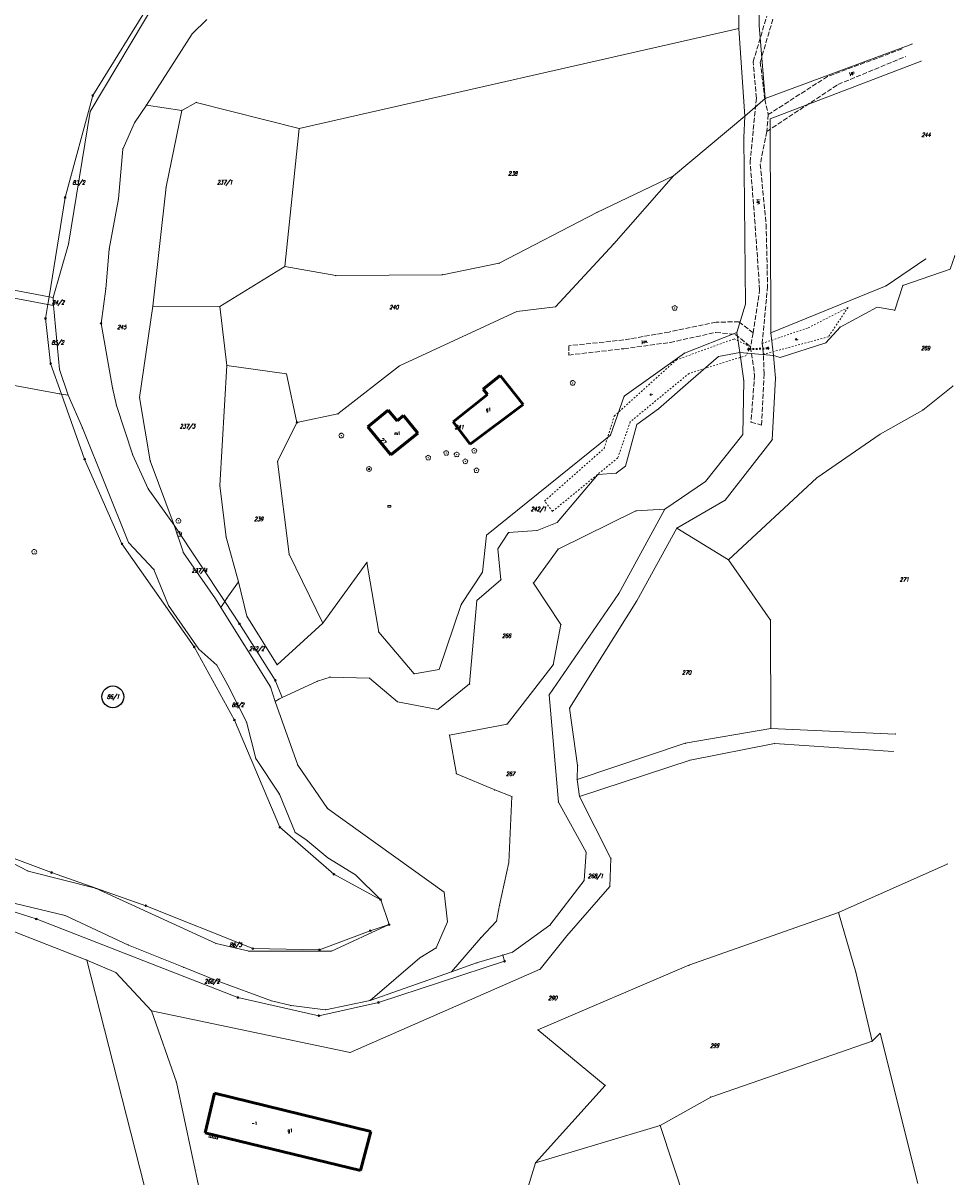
# Model space of a CAD drawing. Header units: metres. Extents: x 8389512 to 8390482, y 5507926 to 5510333.
# Tile 29 of 49: x 8390167 to 8390450, y 5508718 to 5509068. Entities that reach past the tile are written whole.
import ezdxf
from ezdxf.enums import TextEntityAlignment as Align

# ---------------------------------------------------------------- set-up
doc = ezdxf.new("R2010")
doc.units = ezdxf.units.M
doc.header["$MEASUREMENT"] = 0
for name, pattern in [('1', [0]), ('2_OTKJ', [2, 1.5, -0.5]), ('2_OTWM', [1, 0.5, -0.5]), ('3_EGBB03', [0]), ('3_EGBP', [1.5, 1, -0.5]), ('3_EGBS', [0]), ('3_EGBSG', [0]), ('3_EGBU_A', [0])]:
    doc.linetypes.add(name, pattern=pattern)
doc.layers.get('0').update_dxf_attribs({"color": 252, "linetype": 'CONTINUOUS', "lineweight": 100})
for name, color, linetype, lineweight in [('Dzialki', 252, '1', 18), ('EADTD_T_0', 252, 'CONTINUOUS', 25), ('EGBB_E_T_0', 252, 'CONTINUOUS', 20), ('EGBB_L_0', 252, '3_EGBU_A', 50), ('EGBC_E_T_1', 252, 'CONTINUOUS', 20), ('EGBC_L_1', 252, '3_EGBP', 18), ('EGBE_L_3', 252, '3_EGBS', 18), ('Numery_dzialek', 252, 'CONTINUOUS', 13), ('OTK_E_T_0', 252, 'CONTINUOUS', 0), ('OTK_L_0', 252, '2_OTKJ', 18), ('OTK_L_8', 252, 'CONTINUOUS', 35), ('OTW_E_T_2', 252, 'CONTINUOUS', 0), ('OTW_L_3', 252, 'CONTINUOUS', 18), ('OTZ_T_0', 252, 'CONTINUOUS', 18), ('Oz działek', 3, 'CONTINUOUS', 25), ('P_SUE_T_4', 252, 'CONTINUOUS', 18), ('Punkty', 252, 'CONTINUOUS', 9), ('SUW_T_3', 252, 'CONTINUOUS', 18)]:
    doc.layers.add(name, color=color, linetype=linetype, lineweight=lineweight)
doc.styles.get("Standard").update_dxf_attribs({"font": 'Simplex.SHX', "width": 0.75})

# ---------------------------------------------------------------- blocks, each defined once
blk = doc.blocks.new('GRO')
at = {"linetype": 'Continuous'}
blk.add_circle((0, 0), 0.045, dxfattribs=at)
blk = doc.blocks.new('GRT')
at = {"linetype": 'Continuous'}
blk.add_circle((0, 0), 0.25, dxfattribs=at)
blk = doc.blocks.new('2_OTZL')
at = {"linetype": 'Continuous'}
blk.add_circle((0, 0), 0.045, dxfattribs=at)
for centre, start, end in [((-0.36, 0.12), 102.1445, 221.86), ((0, 0.38), 30.1401, 149.8599), ((0.36, 0.12), 318.14, 77.8555), ((-0.22, -0.3), 174.1482, 293.8542), ((0.22, -0.3), 246.1458, 5.8518)]:
    blk.add_arc(centre, 0.375, start, end, dxfattribs=at)
blk = doc.blocks.new('4_SUES')
at = {"linetype": 'Continuous'}
for p, q in [((0.5, 0.25), (-0.5, 0.25)), ((-0.5, 0.25), (-0.5, -0.25)), ((0.5, -0.25), (0.5, 0.25)), ((-0.5, -0.25), (0.5, -0.25))]:
    blk.add_line(p, q, dxfattribs=at)
blk = doc.blocks.new('4_SUWS')
at = {"linetype": 'Continuous'}
for radius in [0.75, 0.25]:
    blk.add_circle((0, 0), radius, dxfattribs=at)

msp = doc.modelspace()

# ---------------------------------------------------------------- linework, layer by layer
at = {"layer": 'Dzialki'}
for p, q in [((8390384.35, 5509065.85), (8390384.01, 5509091.59)), ((8390390.18, 5509090), (8390390.51, 5509066.73)), ((8390187.76, 5509040.68), (8390208.6, 5509075.65)), ((8390207.16, 5509075.61), (8390188.53, 5509045.53)), ((8390223.1, 5509068.62), (8390218.65, 5509064.24)), ((8390251.13, 5509035.55), (8390384.35, 5509065.85)), ((8390386.2, 5509039.28), (8390384.35, 5509065.85)), ((8390390.51, 5509066.73), (8390392.38, 5509044.6)), ((8390218.65, 5509064.24), (8390204.81, 5509042.64)), ((8390436.82, 5509061.13), (8390392.38, 5509044.6)), ((8390439.63, 5509056), (8390393.87, 5509038.47)), ((8390188.53, 5509045.53), (8390180.18, 5509014.62)), ((8390392.38, 5509044.6), (8390386.2, 5509039.28)), ((8390181.22, 5509000.49), (8390187.76, 5509040.68)), ((8390201.18, 5509037.26), (8390204.81, 5509042.64)), ((8390204.81, 5509042.64), (8390215.59, 5509041.04)), ((8390210.78, 5509017.83), (8390215.59, 5509041.04)), ((8390215.59, 5509041.04), (8390219.9, 5509043.47)), ((8390219.9, 5509043.47), (8390251.13, 5509035.55)), ((8390197.62, 5509029.29), (8390201.18, 5509037.26)), ((8390386.2, 5509039.28), (8390364.56, 5509021.17)), ((8390386.2, 5509039.28), (8390385.93, 5509032.8)), ((8390393.87, 5509038.47), (8390394.04, 5508973.58)), ((8390251.13, 5509035.55), (8390246.76, 5508993.75)), ((8390385.93, 5509032.8), (8390386.43, 5508982.28)), ((8390196.34, 5509014.2), (8390197.62, 5509029.29)), ((8390364.56, 5509021.17), (8390341.36, 5509010.09)), ((8390364.56, 5509021.17), (8390346.45, 5509000.62)), ((8390206.8, 5508981.7), (8390210.78, 5509017.83)), ((8390180.18, 5509014.62), (8390175.29, 5508984.53)), ((8390193.57, 5508998.98), (8390196.34, 5509014.2)), ((8390341.36, 5509010.09), (8390311.69, 5508994.69)), ((8390175.29, 5508984.53), (8390081.94, 5509001.95)), ((8390176.57, 5508984.29), (8390181.22, 5509000.49)), ((8390192.46, 5508986.95), (8390193.57, 5508998.98)), ((8390346.45, 5509000.62), (8390328.79, 5508981.49)), ((8390441.01, 5508996.01), (8390428.98, 5508987.85)), ((8390449.81, 5508996.91), (8390448.42, 5508992.9)), ((8390246.76, 5508993.75), (8390227.06, 5508981.6)), ((8390262.17, 5508990.96), (8390246.76, 5508993.75)), ((8390311.69, 5508994.69), (8390294.52, 5508991.2)), ((8390448.42, 5508992.9), (8390434.1, 5508987.98)), ((8390294.52, 5508991.2), (8390262.17, 5508990.96)), ((8390174.9, 5508982.17), (8390160.96, 5508984.85)), ((8390175.29, 5508984.53), (8390174.9, 5508982.17)), ((8390176.57, 5508984.29), (8390175.29, 5508984.53)), ((8390191.07, 5508976.45), (8390192.46, 5508986.95)), ((8390428.98, 5508987.85), (8390394.04, 5508973.58)), ((8390434.1, 5508987.98), (8390431.63, 5508980.44)), ((8390174.9, 5508982.17), (8390174.22, 5508977.96)), ((8390176.66, 5508981.83), (8390174.9, 5508982.17)), ((8390176.66, 5508981.83), (8390176.57, 5508984.29)), ((8390178.48, 5508962.43), (8390176.66, 5508981.83)), ((8390206.8, 5508981.7), (8390202.73, 5508953.94)), ((8390227.06, 5508981.6), (8390206.8, 5508981.7)), ((8390229.17, 5508963.72), (8390227.06, 5508981.6)), ((8390328.79, 5508981.49), (8390317.08, 5508980.06)), ((8390386.43, 5508982.28), (8390383.76, 5508973.73)), ((8390426.29, 5508981.34), (8390415.05, 5508975.35)), ((8390431.63, 5508980.44), (8390426.29, 5508981.34)), ((8390174.22, 5508977.96), (8390175.77, 5508964.27)), ((8390317.08, 5508980.06), (8390281.54, 5508963.58)), ((8390178.43, 5508955.11), (8390071.14, 5508975.03)), ((8390194.55, 5508956.88), (8390191.07, 5508976.45)), ((8390415.05, 5508975.35), (8390410.7, 5508970.54)), ((8390383.76, 5508973.73), (8390367.86, 5508967.44)), ((8390384.67, 5508967.58), (8390383.76, 5508973.73)), ((8390394.04, 5508973.58), (8390394.84, 5508966.71)), ((8390410.7, 5508970.54), (8390396.89, 5508966.11)), ((8390367.86, 5508967.44), (8390349.63, 5508954.36)), ((8390384.67, 5508967.58), (8390378.2, 5508966.44)), ((8390394.84, 5508966.71), (8390384.67, 5508967.58)), ((8390385.86, 5508959.04), (8390384.67, 5508967.58)), ((8390175.77, 5508964.27), (8390179.07, 5508955.01)), ((8390227.09, 5508927.31), (8390229.17, 5508963.72)), ((8390229.17, 5508963.72), (8390247.22, 5508961.14)), ((8390281.54, 5508963.58), (8390262.87, 5508949)), ((8390378.2, 5508966.44), (8390369.82, 5508959.11)), ((8390396.89, 5508966.11), (8390394.84, 5508966.71)), ((8390395.49, 5508959.89), (8390394.84, 5508966.71)), ((8390181.13, 5508954.69), (8390178.48, 5508962.43)), ((8390247.22, 5508961.14), (8390250.44, 5508946.43)), ((8390195.73, 5508951.58), (8390194.55, 5508956.88)), ((8390369.82, 5508959.11), (8390360.06, 5508950.53)), ((8390385.57, 5508942.76), (8390385.86, 5508959.04)), ((8390394.51, 5508941.19), (8390395.49, 5508959.89)), ((8390449.19, 5508957.43), (8390440.12, 5508950.19)), ((8390179.07, 5508955.01), (8390178.43, 5508955.11)), ((8390181.13, 5508954.69), (8390179.07, 5508955.01)), ((8390179.07, 5508955.01), (8390186.07, 5508935.33)), ((8390185.41, 5508944.76), (8390181.13, 5508954.69)), ((8390202.73, 5508953.94), (8390205.97, 5508934.75)), ((8390349.63, 5508954.36), (8390345.44, 5508942.6)), ((8390200.67, 5508936.51), (8390195.73, 5508951.58)), ((8390360.06, 5508950.53), (8390353.45, 5508945.77)), ((8390440.12, 5508950.19), (8390427.21, 5508942.87)), ((8390250.44, 5508946.43), (8390244.56, 5508934.6)), ((8390262.87, 5508949), (8390250.44, 5508946.43)), ((8390199.43, 5508909.98), (8390185.41, 5508944.76)), ((8390345.44, 5508942.6), (8390307.88, 5508912.21)), ((8390353.45, 5508945.77), (8390350.01, 5508933.13)), ((8390374.25, 5508928.52), (8390385.57, 5508942.76)), ((8390427.21, 5508942.87), (8390407.99, 5508929.62)), ((8390380.18, 5508922.8), (8390394.51, 5508941.19)), ((8390205.37, 5508926.3), (8390200.67, 5508936.51)), ((8390186.07, 5508935.33), (8390197.39, 5508909.61)), ((8390205.97, 5508934.75), (8390213.26, 5508915.25)), ((8390244.56, 5508934.6), (8390248.05, 5508906.47)), ((8390350.01, 5508933.13), (8390347.2, 5508931.01)), ((8390341.64, 5508930.59), (8390329.3, 5508916.12)), ((8390347.2, 5508931.01), (8390341.64, 5508930.59)), ((8390407.99, 5508929.62), (8390381.24, 5508904.72)), ((8390213.26, 5508915.25), (8390205.37, 5508926.3)), ((8390228.96, 5508911.68), (8390227.09, 5508927.31)), ((8390361.94, 5508920.09), (8390374.25, 5508928.52)), ((8390365.62, 5508914.39), (8390380.18, 5508922.8)), ((8390329.57, 5508908.04), (8390353.19, 5508919.57)), ((8390347.96, 5508894.56), (8390361.94, 5508920.09)), ((8390353.19, 5508919.57), (8390361.94, 5508920.09)), ((8390213.26, 5508915.25), (8390216.02, 5508906.91)), ((8390213.26, 5508915.25), (8390228.56, 5508892.08)), ((8390329.3, 5508916.12), (8390323.23, 5508913.65)), ((8390232.7, 5508898.05), (8390228.96, 5508911.68)), ((8390307.88, 5508912.21), (8390306.68, 5508901)), ((8390314.58, 5508913.02), (8390311.31, 5508908.09)), ((8390323.23, 5508913.65), (8390314.58, 5508913.02)), ((8390353.4, 5508892.31), (8390365.62, 5508914.39)), ((8390381.24, 5508904.72), (8390365.62, 5508914.39)), ((8390197.39, 5508909.61), (8390219.29, 5508878.36)), ((8390207.08, 5508901.87), (8390199.43, 5508909.98)), ((8390311.31, 5508908.09), (8390312.26, 5508898.73)), ((8390322.1, 5508897.71), (8390329.57, 5508908.04)), ((8390216.02, 5508906.91), (8390225.76, 5508892.95)), ((8390248.05, 5508906.47), (8390258.33, 5508885.58)), ((8390381.24, 5508904.72), (8390393.99, 5508886.47)), ((8390211.54, 5508890.86), (8390207.08, 5508901.87)), ((8390271.64, 5508903.98), (8390258.33, 5508885.58)), ((8390275.23, 5508882.86), (8390271.64, 5508903.98)), ((8390306.68, 5508901), (8390300.23, 5508891.19)), ((8390232.7, 5508898.05), (8390229.22, 5508893.12)), ((8390235.28, 5508887.65), (8390232.7, 5508898.05)), ((8390312.26, 5508898.73), (8390304.95, 5508892.46)), ((8390330.44, 5508885.13), (8390322.1, 5508897.71)), ((8390326.86, 5508863.79), (8390347.96, 5508894.56)), ((8390220.74, 5508877.65), (8390211.54, 5508890.86)), ((8390225.76, 5508892.95), (8390227.41, 5508890.29)), ((8390228.56, 5508892.08), (8390227.41, 5508890.29)), ((8390227.41, 5508890.29), (8390242.37, 5508866.22)), ((8390229.22, 5508893.12), (8390228.56, 5508892.08)), ((8390233, 5508885.35), (8390228.56, 5508892.08)), ((8390300.23, 5508891.19), (8390293.54, 5508871.5)), ((8390304.95, 5508892.46), (8390302.76, 5508867.11)), ((8390333.09, 5508859.74), (8390353.4, 5508892.31)), ((8390244.46, 5508872.95), (8390235.28, 5508887.65)), ((8390243.86, 5508868.25), (8390233, 5508885.35)), ((8390258.33, 5508885.58), (8390244.46, 5508872.95)), ((8390328.11, 5508872.95), (8390330.44, 5508885.13)), ((8390393.99, 5508886.47), (8390394.06, 5508853.64)), ((8390286.01, 5508870.23), (8390275.23, 5508882.86)), ((8390219.29, 5508878.36), (8390231.49, 5508856.19)), ((8390226.11, 5508872.83), (8390220.74, 5508877.65)), ((8390229.39, 5508866.91), (8390226.11, 5508872.83)), ((8390314.13, 5508854.94), (8390328.11, 5508872.95)), ((8390260.46, 5508869.22), (8390256.63, 5508867.96)), ((8390272.45, 5508868.89), (8390260.46, 5508869.22)), ((8390293.54, 5508871.5), (8390286.01, 5508870.23)), ((8390235.12, 5508855.62), (8390229.39, 5508866.91)), ((8390242.37, 5508866.22), (8390243.82, 5508861.79)), ((8390246, 5508863.01), (8390243.86, 5508868.25)), ((8390256.63, 5508867.96), (8390246, 5508863.01)), ((8390280.88, 5508861.73), (8390272.45, 5508868.89)), ((8390302.76, 5508867.11), (8390293.16, 5508859.41)), ((8390245.13, 5508862.6), (8390243.82, 5508861.79)), ((8390246, 5508863.01), (8390245.13, 5508862.6)), ((8390329.68, 5508831.32), (8390326.86, 5508863.79)), ((8390243.82, 5508861.79), (8390250.68, 5508842.53)), ((8390293.16, 5508859.41), (8390280.88, 5508861.73)), ((8390335.51, 5508842.42), (8390333.09, 5508859.74)), ((8390231.49, 5508856.19), (8390245.27, 5508823.67)), ((8390237.95, 5508844.51), (8390235.12, 5508855.62)), ((8390296.66, 5508851.64), (8390314.13, 5508854.94)), ((8390298.75, 5508839.89), (8390296.66, 5508851.64)), ((8390394.06, 5508853.64), (8390368.13, 5508849.14)), ((8390431.79, 5508851.92), (8390394.06, 5508853.64)), ((8390368.13, 5508849.14), (8390335.34, 5508838.14)), ((8390395.2, 5508849.05), (8390369.59, 5508844.01)), ((8390431.15, 5508846.64), (8390395.2, 5508849.05)), ((8390245.14, 5508833.67), (8390237.95, 5508844.51)), ((8390250.68, 5508842.53), (8390259.74, 5508829.39)), ((8390335.34, 5508838.14), (8390335.51, 5508842.42)), ((8390369.59, 5508844.01), (8390336.09, 5508833.04)), ((8390310.37, 5508834.99), (8390298.75, 5508839.89)), ((8390336.09, 5508833.04), (8390335.34, 5508838.14)), ((8390315.58, 5508832.95), (8390310.37, 5508834.99)), ((8390249.88, 5508822.11), (8390245.14, 5508833.67)), ((8390314.65, 5508813.03), (8390315.58, 5508832.95)), ((8390338.08, 5508816.09), (8390329.68, 5508831.32)), ((8390345.61, 5508814.23), (8390336.09, 5508833.04)), ((8390259.74, 5508829.39), (8390295.05, 5508804.03)), ((8390245.27, 5508823.67), (8390261.62, 5508809.4)), ((8390253.15, 5508819.92), (8390249.88, 5508822.11)), ((8390176.05, 5508809.94), (8390158.23, 5508816.57)), ((8390259.8, 5508814.37), (8390253.15, 5508819.92)), ((8390161.82, 5508814.09), (8390168.92, 5508810.36)), ((8390268.18, 5508809.27), (8390259.8, 5508814.37)), ((8390337.52, 5508807.52), (8390338.08, 5508816.09)), ((8390345.29, 5508805.72), (8390345.61, 5508814.23)), ((8390168.92, 5508810.36), (8390189.41, 5508805.17)), ((8390204.68, 5508799.89), (8390176.05, 5508809.94)), ((8390311.86, 5508800), (8390314.65, 5508813.03)), ((8390447.54, 5508812.49), (8390414.61, 5508797.81)), ((8390261.62, 5508809.4), (8390275.83, 5508801.71)), ((8390275.83, 5508801.71), (8390268.18, 5508809.27)), ((8390327.1, 5508793.93), (8390337.52, 5508807.52)), ((8390141.04, 5508805.42), (8390171.42, 5508795.86)), ((8390189.41, 5508805.17), (8390225.93, 5508788.41)), ((8390295.05, 5508804.03), (8390296.02, 5508794.99)), ((8390332.25, 5508790.74), (8390345.29, 5508805.72)), ((8390180.17, 5508796.91), (8390162.11, 5508801.27)), ((8390237.02, 5508786.88), (8390204.68, 5508799.89)), ((8390278.38, 5508794.15), (8390275.83, 5508801.71)), ((8390310.93, 5508795.22), (8390311.86, 5508800)), ((8390171.42, 5508795.86), (8390232.53, 5508772.03)), ((8390199.33, 5508787.95), (8390180.17, 5508796.91)), ((8390414.61, 5508797.81), (8390369.23, 5508781.81)), ((8390414.61, 5508797.81), (8390419.84, 5508779.7)), ((8390186.73, 5508783.41), (8390160.04, 5508793.8)), ((8390272.64, 5508792.31), (8390257.27, 5508786.49)), ((8390260.9, 5508786.14), (8390278.38, 5508794.15)), ((8390278.38, 5508794.15), (8390272.64, 5508792.31)), ((8390296.02, 5508794.99), (8390292.66, 5508787.1)), ((8390306.15, 5508790.17), (8390310.93, 5508795.22)), ((8390315.72, 5508785.78), (8390327.1, 5508793.93)), ((8390297.24, 5508779.83), (8390306.15, 5508790.17)), ((8390324.12, 5508780.6), (8390332.25, 5508790.74)), ((8390216.02, 5508781.22), (8390199.33, 5508787.95)), ((8390225.93, 5508788.41), (8390235.94, 5508786.05)), ((8390235.94, 5508786.05), (8390260.9, 5508786.14)), ((8390257.27, 5508786.49), (8390237.02, 5508786.88)), ((8390292.66, 5508787.1), (8390287.71, 5508784.08)), ((8390312.79, 5508784.9), (8390315.72, 5508785.78)), ((8390207.15, 5508703.29), (8390186.73, 5508783.41)), ((8390186.73, 5508783.41), (8390195.59, 5508779.6)), ((8390287.71, 5508784.08), (8390272.6, 5508771.17)), ((8390275.14, 5508770.55), (8390313.38, 5508783.05)), ((8390297.24, 5508779.83), (8390304.86, 5508782.51)), ((8390304.86, 5508782.51), (8390312.79, 5508784.9)), ((8390313.38, 5508783.05), (8390312.79, 5508784.9)), ((8390369.23, 5508781.81), (8390323.46, 5508762.26)), ((8390195.59, 5508779.6), (8390206.4, 5508768.01)), ((8390226.26, 5508777.09), (8390216.02, 5508781.22)), ((8390266.53, 5508755.37), (8390324.12, 5508780.6)), ((8390272.6, 5508771.17), (8390297.24, 5508779.83)), ((8390419.84, 5508779.7), (8390424.75, 5508758.77)), ((8390242.72, 5508771), (8390226.26, 5508777.09)), ((8390232.53, 5508772.03), (8390257.1, 5508766.52)), ((8390272.6, 5508771.17), (8390259.11, 5508768.33)), ((8390213.88, 5508746.41), (8390206.4, 5508768.01)), ((8390206.4, 5508768.01), (8390266.53, 5508755.37)), ((8390248.64, 5508769.58), (8390242.72, 5508771)), ((8390259.11, 5508768.33), (8390248.64, 5508769.58)), ((8390257.1, 5508766.52), (8390275.14, 5508770.55)), ((8390323.46, 5508762.26), (8390343.88, 5508745.37)), ((8390427.2, 5508761.2), (8390424.75, 5508758.77)), ((8390438.64, 5508715.67), (8390427.2, 5508761.2)), ((8390424.75, 5508758.77), (8390375.85, 5508741.85)), ((8390220.92, 5508713.67), (8390213.88, 5508746.41)), ((8390343.88, 5508745.37), (8390322.77, 5508721.89)), ((8390375.85, 5508741.85), (8390360.51, 5508733.26)), ((8390322.77, 5508721.89), (8390360.51, 5508733.26)), ((8390360.51, 5508733.26), (8390369.86, 5508705.08)), ((8390322.77, 5508721.89), (8390315.79, 5508699.38))]:
    msp.add_line(p, q, dxfattribs=at)
at = {"layer": 'EGBB_L_0', "linetype": '3_EGBB03'}
for p, q in [((8390306.85, 5508956.51), (8390312.01, 5508960.67)), ((8390312.01, 5508960.67), (8390319, 5508951.87)), ((8390297.78, 5508946.64), (8390308.15, 5508954.91)), ((8390308.15, 5508954.91), (8390306.85, 5508956.51)), ((8390271.92, 5508945.07), (8390278.12, 5508950.11)), ((8390278.12, 5508950.11), (8390280.77, 5508946.94)), ((8390319, 5508951.87), (8390302.89, 5508939.87)), ((8390280.77, 5508946.94), (8390282.72, 5508948.57)), ((8390282.72, 5508948.57), (8390287.05, 5508943.18)), ((8390302.89, 5508939.87), (8390297.78, 5508946.64)), ((8390278.93, 5508936.61), (8390271.92, 5508945.07)), ((8390287.05, 5508943.18), (8390278.93, 5508936.61))]:
    msp.add_line(p, q, dxfattribs=at)
at = {"layer": 'EGBB_L_0', "linetype": '3_EGBU_A'}
for p, q in [((8390222.66, 5508731), (8390225.48, 5508743.03)), ((8390225.48, 5508743.03), (8390272.79, 5508731.46)), ((8390269.69, 5508719.57), (8390222.66, 5508731)), ((8390272.79, 5508731.46), (8390269.69, 5508719.57))]:
    msp.add_line(p, q, dxfattribs=at)
at = {"layer": 'EGBC_L_1', "linetype": '3_EGBP'}
for p, q in [((8390222.66, 5508731), (8390225.48, 5508743.03)), ((8390225.48, 5508743.03), (8390272.79, 5508731.46)), ((8390269.69, 5508719.57), (8390222.66, 5508731)), ((8390272.79, 5508731.46), (8390269.69, 5508719.57))]:
    msp.add_line(p, q, dxfattribs=at)
at = {"layer": 'EGBE_L_3', "linetype": '3_EGBS'}
for p, q in [((8390223.77, 5508729.74), (8390224, 5508730.68)), ((8390226.37, 5508729.1), (8390223.77, 5508729.74)), ((8390224.49, 5508730.56), (8390224.25, 5508729.62)), ((8390224.97, 5508730.44), (8390224.74, 5508729.5)), ((8390225.46, 5508730.32), (8390225.23, 5508729.38)), ((8390225.94, 5508730.2), (8390225.71, 5508729.26)), ((8390226.43, 5508730.08), (8390226.2, 5508729.14)), ((8390226.6, 5508730.04), (8390226.37, 5508729.1))]:
    msp.add_line(p, q, dxfattribs=at)
at = {"layer": 'EGBE_L_3', "linetype": '3_EGBSG'}
msp.add_line((8390224, 5508730.68), (8390226.6, 5508730.04), dxfattribs=at)
at = {"layer": 'EGBE_L_3', "linetype": '3_EGBS'}
msp.add_point((8390224, 5508730.68), dxfattribs=at)
at = {"layer": 'OTK_L_0', "linetype": '2_OTKJ'}
for p, q in [((8390388.72, 5509055.79), (8390392.83, 5509069.65)), ((8390394.68, 5509068.71), (8390390.88, 5509055.68)), ((8390433.85, 5509059.67), (8390411.25, 5509051.32)), ((8390389.68, 5509044.76), (8390388.72, 5509055.79)), ((8390390.88, 5509055.68), (8390392.23, 5509044.4)), ((8390414.42, 5509048.89), (8390434.96, 5509057.39)), ((8390411.25, 5509051.32), (8390393.28, 5509039.77)), ((8390392.84, 5509034.64), (8390414.42, 5509048.89)), ((8390387.79, 5509025.34), (8390389.68, 5509044.76)), ((8390392.23, 5509044.4), (8390393.28, 5509039.77)), ((8390393.28, 5509039.77), (8390392.84, 5509034.64)), ((8390392.84, 5509034.64), (8390390.86, 5509024.67)), ((8390389.28, 5509006.67), (8390387.79, 5509025.34)), ((8390390.86, 5509024.67), (8390392.62, 5509006.44)), ((8390390.66, 5508986.6), (8390389.28, 5509006.67)), ((8390392.62, 5509006.44), (8390393.08, 5508987.73)), ((8390388.72, 5508973.55), (8390390.66, 5508986.6)), ((8390393.08, 5508987.73), (8390391.44, 5508970.37)), ((8390377.48, 5508976.81), (8390363.2, 5508973.83)), ((8390384.4, 5508976.95), (8390377.48, 5508976.81)), ((8390388.72, 5508973.55), (8390384.4, 5508976.95)), ((8390349.5, 5508971.43), (8390332.82, 5508969.68)), ((8390363.2, 5508973.83), (8390349.5, 5508971.43)), ((8390349.5, 5508968.78), (8390363.54, 5508970.68)), ((8390363.54, 5508970.68), (8390377.44, 5508973.74)), ((8390377.44, 5508973.74), (8390383.35, 5508973.11)), ((8390383.35, 5508973.11), (8390387.93, 5508969.34)), ((8390388.72, 5508973.55), (8390387.93, 5508969.34)), ((8390332.82, 5508969.68), (8390332.8, 5508966.86)), ((8390332.8, 5508966.86), (8390349.5, 5508968.78)), ((8390387.93, 5508969.34), (8390389.13, 5508960.78)), ((8390391.82, 5508967.09), (8390391.44, 5508970.37)), ((8390392.02, 5508961.19), (8390391.82, 5508967.09)), ((8390389.13, 5508960.78), (8390388.05, 5508946.53)), ((8390391.25, 5508945.62), (8390392.02, 5508961.19)), ((8390388.05, 5508946.53), (8390391.25, 5508945.62))]:
    msp.add_line(p, q, dxfattribs=at)
at = {"layer": 'OTK_L_8', "linetype": '2_OTKJ'}
for p, q in [((8390387.1, 5508969), (8390387.47, 5508968.67)), ((8390387.14, 5508968.3), (8390387.47, 5508968.67)), ((8390387.47, 5508968.67), (8390387.98, 5508968.69)), ((8390388.49, 5508968.72), (8390389.01, 5508968.74)), ((8390389.52, 5508968.76), (8390390.03, 5508968.78)), ((8390390.54, 5508968.81), (8390391.05, 5508968.83)), ((8390391.57, 5508968.85), (8390392.08, 5508968.88)), ((8390392.59, 5508968.9), (8390393.09, 5508968.92)), ((8390393.09, 5508968.92), (8390393.42, 5508969.29)), ((8390393.09, 5508968.92), (8390393.46, 5508968.59))]:
    msp.add_line(p, q, dxfattribs=at)
at = {"layer": 'OTW_L_3', "linetype": '2_OTWM'}
for p, q in [((8390405.42, 5508975.11), (8390417.46, 5508981.28)), ((8390417.46, 5508981.28), (8390411.53, 5508972.39)), ((8390391.44, 5508970.37), (8390405.42, 5508975.11)), ((8390365.44, 5508965.4), (8390382.93, 5508971.75)), ((8390382.93, 5508971.75), (8390387.93, 5508969.34)), ((8390411.53, 5508972.39), (8390391.82, 5508967.09)), ((8390387.93, 5508969.34), (8390386.62, 5508966.7)), ((8390391.82, 5508967.09), (8390391.44, 5508970.37)), ((8390346.61, 5508948.36), (8390365.44, 5508965.4)), ((8390386.62, 5508966.7), (8390369.27, 5508961.29)), ((8390369.27, 5508961.29), (8390351.46, 5508946.61)), ((8390343.54, 5508938.53), (8390346.61, 5508948.36)), ((8390351.46, 5508946.61), (8390347.66, 5508935.65)), ((8390325.46, 5508922.58), (8390343.54, 5508938.53)), ((8390347.66, 5508935.65), (8390327.86, 5508919.42)), ((8390327.86, 5508919.42), (8390325.46, 5508922.58))]:
    msp.add_line(p, q, dxfattribs=at)
at = {"layer": 'Oz działek', "linetype": 'Continuous'}
msp.add_circle((8390194.63, 5508863.23), 3.32, dxfattribs=at)

# ---------------------------------------------------------------- block references
at = {"layer": 'OTZ_T_0'}
for p in [(8390364.92, 5508981.11), (8390334.02, 5508958.4), (8390263.9, 5508942.43), (8390290.22, 5508935.73), (8390295.67, 5508937.12), (8390298.85, 5508936.69), (8390304.18, 5508937.82), (8390301.46, 5508934.59), (8390304.84, 5508931.88), (8390214.5, 5508916.59), (8390214.76, 5508912.58), (8390170.82, 5508907.18)]:
    msp.add_blockref('2_OTZL', p, dxfattribs=at)
at = {"layer": 'P_SUE_T_4'}
msp.add_blockref('4_SUES', (8390278.43, 5508921.01), dxfattribs=at)
at = {"layer": 'Punkty'}
for name, p in [('GRO', (8390384.35, 5509065.85)), ('GRO', (8390390.51, 5509066.73)), ('GRO', (8390218.65, 5509064.24)), ('GRO', (8390436.82, 5509061.13)), ('GRO', (8390439.63, 5509056)), ('GRT', (8390188.53, 5509045.53)), ('GRO', (8390392.38, 5509044.6)), ('GRO', (8390187.76, 5509040.68)), ('GRO', (8390204.81, 5509042.64)), ('GRO', (8390215.59, 5509041.04)), ('GRO', (8390219.9, 5509043.47)), ('GRO', (8390201.18, 5509037.26)), ('GRO', (8390386.2, 5509039.28)), ('GRO', (8390393.87, 5509038.47)), ('GRO', (8390251.13, 5509035.55)), ('GRO', (8390385.93, 5509032.8)), ('GRO', (8390197.62, 5509029.29)), ('GRO', (8390364.56, 5509021.17)), ('GRO', (8390210.78, 5509017.83)), ('GRT', (8390180.18, 5509014.62)), ('GRO', (8390196.34, 5509014.2)), ('GRO', (8390341.36, 5509010.09)), ('GRO', (8390181.22, 5509000.49)), ('GRO', (8390193.57, 5508998.98)), ('GRO', (8390346.45, 5509000.62)), ('GRO', (8390441.01, 5508996.01)), ('GRO', (8390449.81, 5508996.91)), ('GRO', (8390246.76, 5508993.75)), ('GRO', (8390311.69, 5508994.69)), ('GRO', (8390448.42, 5508992.9)), ('GRO', (8390262.17, 5508990.96)), ('GRO', (8390294.52, 5508991.2)), ('GRO', (8390434.1, 5508987.98)), ('GRO', (8390175.29, 5508984.53)), ('GRO', (8390192.46, 5508986.95)), ('GRO', (8390428.98, 5508987.85)), ('GRO', (8390174.9, 5508982.17)), ('GRO', (8390176.57, 5508984.29)), ('GRO', (8390176.66, 5508981.83)), ('GRO', (8390206.8, 5508981.7)), ('GRO', (8390227.06, 5508981.6)), ('GRO', (8390328.79, 5508981.49)), ('GRO', (8390386.43, 5508982.28)), ('GRO', (8390426.29, 5508981.34)), ('GRT', (8390174.22, 5508977.96)), ('GRO', (8390317.08, 5508980.06)), ('GRO', (8390431.63, 5508980.44)), ('GRT', (8390191.07, 5508976.45)), ('GRO', (8390415.05, 5508975.35)), ('GRO', (8390383.76, 5508973.73)), ('GRO', (8390394.04, 5508973.58)), ('GRO', (8390410.7, 5508970.54)), ('GRO', (8390367.86, 5508967.44)), ('GRO', (8390384.67, 5508967.58)), ('GRT', (8390175.77, 5508964.27)), ('GRO', (8390229.17, 5508963.72)), ('GRO', (8390281.54, 5508963.58)), ('GRO', (8390378.2, 5508966.44)), ('GRO', (8390394.84, 5508966.71)), ('GRO', (8390396.89, 5508966.11)), ('GRO', (8390178.48, 5508962.43)), ('GRO', (8390247.22, 5508961.14)), ('GRO', (8390194.55, 5508956.88)), ('GRO', (8390369.82, 5508959.11)), ('GRO', (8390385.86, 5508959.04)), ('GRO', (8390395.49, 5508959.89)), ('GRO', (8390449.19, 5508957.43)), ('GRO', (8390178.43, 5508955.11)), ('GRO', (8390179.07, 5508955.01)), ('GRO', (8390181.13, 5508954.69)), ('GRO', (8390202.73, 5508953.94)), ('GRO', (8390349.63, 5508954.36)), ('GRO', (8390195.73, 5508951.58)), ('GRO', (8390360.06, 5508950.53)), ('GRO', (8390440.12, 5508950.19)), ('GRT', (8390250.44, 5508946.43)), ('GRO', (8390262.87, 5508949)), ('GRO', (8390185.41, 5508944.76)), ('GRO', (8390345.44, 5508942.6)), ('GRO', (8390353.45, 5508945.77)), ('GRO', (8390385.57, 5508942.76)), ('GRO', (8390427.21, 5508942.87)), ('GRO', (8390394.51, 5508941.19)), ('GRT', (8390186.07, 5508935.33)), ('GRO', (8390200.67, 5508936.51)), ('GRO', (8390205.97, 5508934.75)), ('GRO', (8390244.56, 5508934.6)), ('GRO', (8390350.01, 5508933.13)), ('GRO', (8390341.64, 5508930.59)), ('GRO', (8390347.2, 5508931.01)), ('GRO', (8390374.25, 5508928.52)), ('GRO', (8390407.99, 5508929.62)), ('GRO', (8390205.37, 5508926.3)), ('GRO', (8390227.09, 5508927.31)), ('GRO', (8390380.18, 5508922.8)), ('GRO', (8390353.19, 5508919.57)), ('GRO', (8390361.94, 5508920.09)), ('GRO', (8390213.26, 5508915.25)), ('GRO', (8390329.3, 5508916.12)), ('GRO', (8390228.96, 5508911.68)), ('GRO', (8390307.88, 5508912.21)), ('GRO', (8390314.58, 5508913.02)), ('GRO', (8390323.23, 5508913.65)), ('GRO', (8390365.62, 5508914.39)), ('GRT', (8390197.39, 5508909.61)), ('GRO', (8390199.43, 5508909.98)), ('GRO', (8390311.31, 5508908.09)), ('GRO', (8390329.57, 5508908.04)), ('GRO', (8390216.02, 5508906.91)), ('GRO', (8390248.05, 5508906.47)), ('GRO', (8390381.24, 5508904.72)), ('GRO', (8390207.08, 5508901.87)), ('GRO', (8390271.64, 5508903.98)), ('GRO', (8390306.68, 5508901)), ('GRO', (8390232.7, 5508898.05)), ('GRO', (8390312.26, 5508898.73)), ('GRO', (8390322.1, 5508897.71)), ('GRO', (8390347.96, 5508894.56)), ('GRO', (8390211.54, 5508890.86)), ('GRO', (8390225.76, 5508892.95)), ('GRO', (8390227.41, 5508890.29)), ('GRO', (8390228.56, 5508892.08)), ('GRO', (8390229.22, 5508893.12)), ('GRO', (8390300.23, 5508891.19)), ('GRO', (8390304.95, 5508892.46)), ('GRO', (8390353.4, 5508892.31)), ('GRO', (8390235.28, 5508887.65)), ('GRT', (8390233, 5508885.35)), ('GRO', (8390258.33, 5508885.58)), ('GRO', (8390330.44, 5508885.13)), ('GRO', (8390393.99, 5508886.47)), ('GRO', (8390275.23, 5508882.86)), ('GRT', (8390219.29, 5508878.36)), ('GRO', (8390220.74, 5508877.65)), ('GRO', (8390226.11, 5508872.83)), ('GRO', (8390244.46, 5508872.95)), ('GRO', (8390328.11, 5508872.95)), ('GRO', (8390260.46, 5508869.22)), ('GRO', (8390286.01, 5508870.23)), ('GRO', (8390293.54, 5508871.5)), ('GRO', (8390229.39, 5508866.91)), ('GRO', (8390242.37, 5508866.22)), ('GRT', (8390243.86, 5508868.25)), ('GRO', (8390256.63, 5508867.96)), ('GRO', (8390272.45, 5508868.89)), ('GRO', (8390302.76, 5508867.11)), ('GRO', (8390245.13, 5508862.6)), ('GRO', (8390246, 5508863.01)), ('GRO', (8390326.86, 5508863.79)), ('GRO', (8390243.82, 5508861.79)), ('GRO', (8390280.88, 5508861.73)), ('GRO', (8390293.16, 5508859.41)), ('GRO', (8390333.09, 5508859.74)), ('GRT', (8390231.49, 5508856.19)), ('GRO', (8390235.12, 5508855.62)), ('GRO', (8390296.66, 5508851.64)), ('GRO', (8390314.13, 5508854.94)), ('GRO', (8390394.06, 5508853.64)), ('GRO', (8390431.79, 5508851.92)), ('GRO', (8390368.13, 5508849.14)), ('GRO', (8390395.2, 5508849.05)), ('GRO', (8390431.15, 5508846.64)), ('GRO', (8390237.95, 5508844.51)), ('GRO', (8390250.68, 5508842.53)), ('GRO', (8390335.51, 5508842.42)), ('GRO', (8390369.59, 5508844.01)), ('GRO', (8390298.75, 5508839.89)), ('GRO', (8390335.34, 5508838.14)), ('GRO', (8390310.37, 5508834.99)), ('GRO', (8390245.14, 5508833.67)), ('GRO', (8390315.58, 5508832.95)), ('GRO', (8390329.68, 5508831.32)), ('GRO', (8390336.09, 5508833.04)), ('GRO', (8390259.74, 5508829.39)), ('GRT', (8390245.27, 5508823.67)), ('GRO', (8390249.88, 5508822.11)), ('GRO', (8390253.15, 5508819.92)), ('GRO', (8390259.8, 5508814.37)), ('GRO', (8390314.65, 5508813.03)), ('GRO', (8390338.08, 5508816.09)), ('GRO', (8390345.61, 5508814.23)), ('GRO', (8390168.92, 5508810.36)), ('GRT', (8390176.05, 5508809.94)), ('GRT', (8390261.62, 5508809.4)), ('GRO', (8390447.54, 5508812.49)), ('GRO', (8390268.18, 5508809.27)), ('GRO', (8390337.52, 5508807.52)), ('GRO', (8390189.41, 5508805.17)), ('GRO', (8390295.05, 5508804.03)), ('GRO', (8390345.29, 5508805.72)), ('GRT', (8390204.68, 5508799.89)), ('GRT', (8390275.83, 5508801.71)), ('GRO', (8390311.86, 5508800)), ('GRT', (8390171.42, 5508795.86)), ('GRO', (8390180.17, 5508796.91)), ('GRO', (8390414.61, 5508797.81)), ('GRT', (8390272.64, 5508792.31)), ('GRT', (8390278.38, 5508794.15)), ('GRO', (8390296.02, 5508794.99)), ('GRO', (8390310.93, 5508795.22)), ('GRO', (8390327.1, 5508793.93)), ('GRO', (8390306.15, 5508790.17)), ('GRO', (8390332.25, 5508790.74)), ('GRO', (8390199.33, 5508787.95)), ('GRO', (8390225.93, 5508788.41)), ('GRO', (8390235.94, 5508786.05)), ('GRT', (8390237.02, 5508786.88)), ('GRT', (8390257.27, 5508786.49)), ('GRO', (8390260.9, 5508786.14)), ('GRO', (8390292.66, 5508787.1)), ('GRO', (8390315.72, 5508785.78)), ('GRO', (8390186.73, 5508783.41)), ('GRO', (8390287.71, 5508784.08)), ('GRO', (8390304.86, 5508782.51)), ('GRO', (8390312.79, 5508784.9)), ('GRT', (8390313.38, 5508783.05)), ('GRO', (8390369.23, 5508781.81)), ('GRO', (8390195.59, 5508779.6)), ('GRO', (8390216.02, 5508781.22)), ('GRO', (8390297.24, 5508779.83)), ('GRO', (8390324.12, 5508780.6)), ('GRO', (8390419.84, 5508779.7)), ('GRO', (8390226.26, 5508777.09)), ('GRT', (8390232.53, 5508772.03)), ('GRO', (8390272.6, 5508771.17)), ('GRO', (8390206.4, 5508768.01)), ('GRO', (8390242.72, 5508771)), ('GRO', (8390248.64, 5508769.58)), ('GRO', (8390259.11, 5508768.33)), ('GRT', (8390275.14, 5508770.55)), ('GRT', (8390257.1, 5508766.52)), ('GRO', (8390323.46, 5508762.26)), ('GRO', (8390427.2, 5508761.2)), ('GRO', (8390424.75, 5508758.77)), ('GRO', (8390266.53, 5508755.37)), ('GRO', (8390213.88, 5508746.41)), ('GRO', (8390343.88, 5508745.37)), ('GRO', (8390375.85, 5508741.85)), ('GRO', (8390360.51, 5508733.26)), ('GRO', (8390322.77, 5508721.89))]:
    msp.add_blockref(name, p, dxfattribs=at)
at = {"layer": 'SUW_T_3'}
msp.add_blockref('4_SUWS', (8390272.28, 5508932.29), dxfattribs=at)

# ---------------------------------------------------------------- texts
at = {"layer": 'EADTD_T_0', "width": 0.7}
msp.add_text('27', height=1.25, rotation=309.29, dxfattribs=at).set_placement((8390276.12, 5508940.29), align=Align.CENTER)
at = {"layer": 'EGBB_E_T_0', "width": 0.7}
for s, p in [('g1', (8390307.78, 5508949.85)), ('m1', (8390279.92, 5508942.63)), ('g1', (8390247.65, 5508731.26))]:
    msp.add_text(s, height=1, dxfattribs=at).set_placement(p)
at = {"layer": 'EGBC_E_T_1', "width": 0.7}
msp.add_text('-1', height=1, dxfattribs=at).set_placement((8390237.54, 5508733.89), align=Align.MIDDLE)
at = {"layer": 'Numery_dzialek', "oblique": 15, "width": 0.7}
for s, p in [('244', (8390439.74, 5509034.28)), ('83/2', (8390182.41, 5509019.8)), ('237/1', (8390226.19, 5509019.86)), ('238', (8390314.45, 5509022.53)), ('84/2', (8390176.19, 5508983.44)), ('240', (8390278.44, 5508981.97)), ('245', (8390195.94, 5508975.96)), ('85/2', (8390176.04, 5508971.28)), ('269', (8390439.55, 5508969.57)), ('241', (8390298.27, 5508945.6)), ('242/1', (8390321.3, 5508920.79)), ('239', (8390237.44, 5508917.78)), ('271', (8390433.12, 5508899.44)), ('266', (8390312.56, 5508882.34)), ('242/2', (8390235.89, 5508878.46)), ('270', (8390367.14, 5508871.22)), ('86/1', (8390192.82, 5508863.9)), ('86/2', (8390230.65, 5508861.41)), ('267', (8390313.76, 5508840.49)), ('268/1', (8390338.59, 5508809.52)), ('86/3', (8390229.96, 5508788.67)), ('268/2', (8390222.33, 5508777.56)), ('290', (8390326.56, 5508772.51)), ('299', (8390375.64, 5508758.08))]:
    msp.add_text(s, height=1.25, dxfattribs=at).set_placement(p, align=Align.TOP_LEFT)
for s, p in [('237/3', (8390217.22, 5508945.16)), ('237/4', (8390220.85, 5508901.42))]:
    msp.add_text(s, height=1.25, dxfattribs=at).set_placement(p, align=Align.MIDDLE)
at = {"layer": 'OTK_E_T_0', "lineweight": 9, "width": 0.7}
for s, rotation, p in [('j.gr.', 21.8014, (8390418.67, 5509052.32)), ('j.gr.', 273.3178, (8390390.34, 5509013.21)), ('j.zw.', 5.2901, (8390355.84, 5508970.87))]:
    msp.add_text(s, height=0.75, rotation=rotation, dxfattribs=at).set_placement(p, align=Align.MIDDLE)
at = {"layer": 'OTW_E_T_2', "lineweight": 9, "width": 0.7}
for rotation, p in [(16.9051, (8390401.83, 5508971.75)), (40.8151, (8390357.72, 5508955.01))]:
    msp.add_text('w.', height=0.75, rotation=rotation, dxfattribs=at).set_placement(p, align=Align.MIDDLE)

doc.saveas('drawing.dxf')
